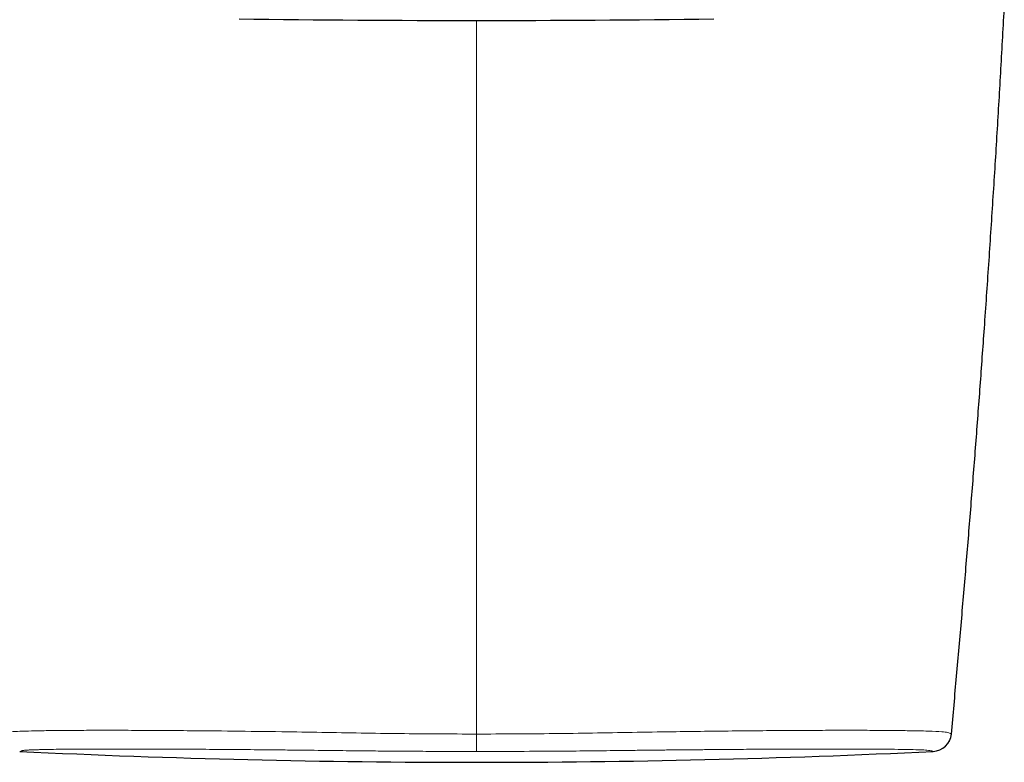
# Model space of a CAD drawing. Header units: millimetres. Extents: x 8 to 617, y 12 to 547.
# Tile 4 of 21: x 309 to 360, y 225 to 264. Entities that reach past the tile are written whole.
import ezdxf

# ---------------------------------------------------------------- set-up
doc = ezdxf.new("R2010")
doc.units = ezdxf.units.MM

msp = doc.modelspace()

# ---------------------------------------------------------------- linework, layer by layer
at = {"color": 7, "linetype": 'Continuous', "lineweight": 30}
for centre, radius, start, end in [((332.969, 1263.862), 1000, 269.292362, 270.707636), ((356.691, 226.808), 1, 272.7248, 354.7421), ((332.969, 725.244), 500, 267.27522, 270), ((332.969, 725.244), 500, 270, 272.72478)]:
    msp.add_arc(centre, radius, start, end, dxfattribs=at)
for points, knots in [([(357.687, 226.716), (357.778, 227.721), (357.961, 229.731), (358.225, 232.748), (358.479, 235.765), (358.725, 238.782), (358.961, 241.801), (359.188, 244.82), (359.414, 247.94), (359.636, 251.162), (359.854, 254.485), (360.061, 257.809), (360.258, 261.134), (360.38, 263.351), (360.441, 264.459)], [0, 0, 0, 0, 0.08, 0.16, 0.24, 0.32, 0.4, 0.48, 0.56, 0.648, 0.736, 0.824, 0.912, 1, 1, 1, 1]), ([(357.507, 226.233), (357.508, 226.234), (357.517, 226.246), (357.532, 226.269), (357.553, 226.302), (357.572, 226.336), (357.588, 226.366), (357.596, 226.384), (357.6, 226.391)], [0, 0, 0, 0, 0.0080051, 0.1944213, 0.3962327, 0.6135691, 0.8465336, 1, 1, 1, 1])]:
    msp.add_open_spline(points, degree=3, knots=knots, dxfattribs=at)
at = {"color": 252, "linetype": 'Continuous', "lineweight": 0}
for points, knots in [([(332.969, 226.716), (332.969, 227.721), (332.969, 229.731), (332.969, 232.748), (332.969, 235.765), (332.969, 238.782), (332.969, 241.801), (332.969, 244.82), (332.969, 247.94), (332.969, 251.162), (332.969, 254.485), (332.969, 257.809), (332.969, 260.935), (332.969, 262.953), (332.969, 263.863)], [0, 0, 0, 0, 0.081282, 0.162564, 0.243847, 0.325129, 0.406411, 0.487693, 0.568975, 0.658386, 0.747796, 0.837207, 0.926617, 1, 1, 1, 1]), ([(308.252, 226.716), (308.254, 226.717), (308.258, 226.72), (308.294, 226.737), (308.348, 226.766), (308.417, 226.804), (308.71, 226.834), (309.184, 226.859), (309.792, 226.877), (310.554, 226.892), (311.464, 226.902), (312.513, 226.909), (313.694, 226.911), (314.994, 226.909), (316.402, 226.902), (318.155, 226.89), (320.292, 226.869), (322.661, 226.838), (324.904, 226.803), (326.956, 226.765), (328.97, 226.737), (330.968, 226.72), (332.302, 226.717), (332.969, 226.716)], [0, 0, 0, 0, 0.048747, 0.097491, 0.146104, 0.196022, 0.246713, 0.288906, 0.331208, 0.373589, 0.416005, 0.458417, 0.500798, 0.543069, 0.585304, 0.627741, 0.691161, 0.754531, 0.805596, 0.85513, 0.903294, 0.95164, 1, 1, 1, 1]), ([(332.969, 226.716), (333.642, 226.717), (334.986, 226.72), (337.002, 226.737), (339.032, 226.766), (341.091, 226.804), (343.044, 226.834), (344.85, 226.859), (346.494, 226.877), (348.076, 226.892), (349.579, 226.902), (350.99, 226.909), (352.289, 226.911), (353.465, 226.909), (354.511, 226.902), (355.566, 226.89), (356.526, 226.869), (357.197, 226.838), (357.526, 226.803), (357.591, 226.765), (357.646, 226.737), (357.68, 226.72), (357.684, 226.717), (357.687, 226.716)], [0, 0, 0, 0, 0.048747, 0.097491, 0.146103, 0.196021, 0.246715, 0.288907, 0.331208, 0.373586, 0.416001, 0.458411, 0.500794, 0.543063, 0.585295, 0.627733, 0.691156, 0.754519, 0.805585, 0.855123, 0.903289, 0.951637, 1, 1, 1, 1]), ([(332.969, 225.809), (332.969, 225.814), (332.969, 225.826), (332.969, 225.881), (332.969, 225.965), (332.969, 226.081), (332.969, 226.222), (332.969, 226.38), (332.969, 226.546), (332.969, 226.66), (332.969, 226.716)], [0, 0, 0, 0, 0.117961, 0.241755, 0.369768, 0.5, 0.630232, 0.758245, 0.882039, 1, 1, 1, 1]), ([(332.969, 225.809), (332.554, 225.809), (331.726, 225.81), (330.482, 225.814), (329.236, 225.821), (328.042, 225.83), (326.793, 225.842), (325.448, 225.857), (324.152, 225.873), (322.782, 225.888), (321.396, 225.901), (319.827, 225.914), (318.326, 225.924), (316.907, 225.931), (315.583, 225.936), (314.365, 225.937), (313.257, 225.936), (312.267, 225.931), (311.45, 225.925), (310.791, 225.916), (310.401, 225.908), (310.173, 225.902), (310.062, 225.899), (309.96, 225.896), (309.864, 225.893), (309.777, 225.889), (309.694, 225.886), (309.612, 225.881), (309.526, 225.875), (309.439, 225.867), (309.373, 225.858), (309.326, 225.848), (309.296, 225.84), (309.276, 225.832), (309.22, 225.815), (309.209, 225.812), (309.2, 225.809)], [0, 0, 0, 0, 0.031182, 0.062304, 0.0935, 0.124902, 0.152146, 0.187441, 0.226101, 0.249967, 0.291862, 0.333677, 0.375364, 0.416877, 0.45817, 0.499202, 0.540253, 0.581582, 0.623145, 0.65821, 0.693381, 0.702608, 0.711841, 0.721078, 0.730318, 0.739562, 0.748809, 0.758872, 0.77271, 0.790269, 0.811435, 0.830205, 0.851701, 0.869781, 0.889301, 1, 1, 1, 1]), ([(356.738, 225.809), (356.737, 225.809), (356.736, 225.81), (356.722, 225.814), (356.701, 225.821), (356.669, 225.83), (356.638, 225.842), (356.579, 225.857), (356.45, 225.873), (356.221, 225.888), (355.856, 225.901), (355.283, 225.914), (354.562, 225.924), (353.704, 225.931), (352.72, 225.936), (351.617, 225.937), (350.402, 225.936), (349.081, 225.931), (347.739, 225.925), (346.405, 225.916), (345.421, 225.908), (344.745, 225.902), (344.394, 225.899), (344.04, 225.896), (343.684, 225.893), (343.326, 225.889), (342.955, 225.886), (342.522, 225.881), (341.977, 225.875), (341.284, 225.867), (340.522, 225.858), (339.706, 225.848), (338.931, 225.84), (338.145, 225.832), (336.173, 225.815), (334.441, 225.812), (332.969, 225.809)], [0, 0, 0, 0, 0.031184, 0.062307, 0.093504, 0.124908, 0.152156, 0.187452, 0.226117, 0.249978, 0.29188, 0.333699, 0.375387, 0.416896, 0.458184, 0.499205, 0.540264, 0.581597, 0.623161, 0.658223, 0.69339, 0.702616, 0.711847, 0.721082, 0.73032, 0.739562, 0.748806, 0.758868, 0.772706, 0.790266, 0.811434, 0.830204, 0.8517, 0.869781, 0.889302, 1, 1, 1, 1])]:
    msp.add_open_spline(points, degree=3, knots=knots, dxfattribs=at)

doc.saveas('drawing.dxf')
